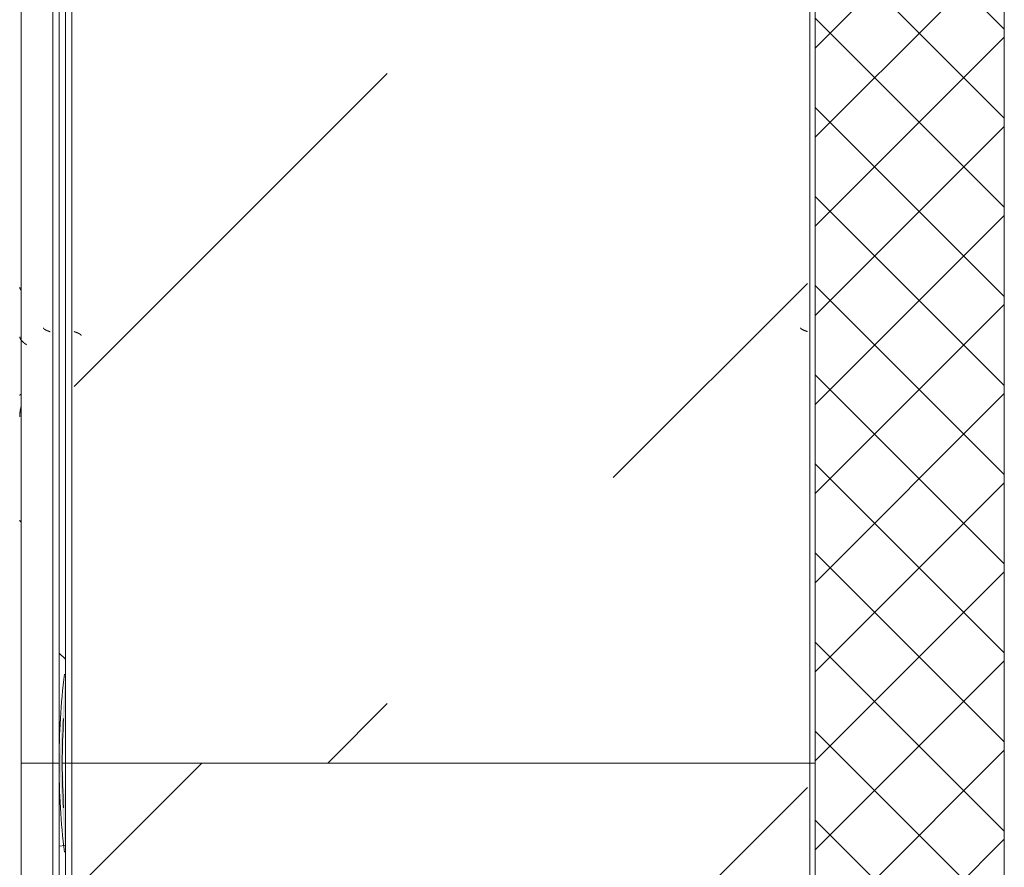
# Model space of a CAD drawing. Header units: millimetres. Extents: x -3267 to 40126, y 29201 to 102288.
# Tile 245 of 256: x 9044 to 9826, y 66796 to 67469. Entities that reach past the tile are written whole.
import ezdxf

# ---------------------------------------------------------------- set-up
doc = ezdxf.new("R2010")
doc.units = ezdxf.units.MM
for name, color, linetype, lineweight in [('A-WALL-____-MCUT', 7, 'Continuous', 9), ('A-WALL-____-PATT', 7, 'Continuous', 9), ('M-EQPM-____-OTLN', 7, 'Continuous', 9)]:
    doc.layers.add(name, color=color, linetype=linetype, lineweight=lineweight)

# ---------------------------------------------------------------- blocks, each defined once
blk = doc.blocks.new('1ЭПК - 1ЭПК-10653673-ВКК_02_К1_З_ЭОМ_кабель_')
at = {"layer": 'M-EQPM-____-OTLN', "true_color": 0xeaeaea}
blk.add_hatch(color=254, dxfattribs=at).paths.add_polyline_path([(-70.62, 595), (-24, 595.8), (0, 597.49), (49.74, 595), (70.62, 595), (0, 600), (-24, 598.3)])
at = {"layer": 'M-EQPM-____-OTLN', "color": 253, "true_color": 0xaaaaaa}
for radius, start, end in [(600, 90.00004, 96.76663), (597.49, 86.60632, 93.39375), (600, 83.23352, 89.99989)]:
    blk.add_arc((0, 0), radius, start, end, dxfattribs=at)
blk = doc.blocks.new('FP_136-ВКК_02_К1_З_ЭОМ_кабель_')
at = {"layer": 'M-EQPM-____-OTLN', "color": 253, "true_color": 0xaaaaaa}
for p, q in [((1600, 630.11), (0, 630.11)), ((191.21, 630.16), (191.13, 630.05)), ((191.29, 630.26), (191.21, 630.16)), ((191.38, 630.36), (191.29, 630.26)), ((191.46, 630.45), (191.38, 630.36)), ((191.54, 630.54), (191.46, 630.45)), ((191.62, 630.62), (191.54, 630.54)), ((191.71, 630.7), (191.62, 630.62)), ((191.79, 630.78), (191.71, 630.7)), ((191.87, 630.85), (191.79, 630.78)), ((191.95, 630.91), (191.87, 630.85)), ((192.04, 630.97), (191.95, 630.91)), ((192.12, 631.02), (192.04, 630.97)), ((192.2, 631.07), (192.12, 631.02)), ((192.28, 631.12), (192.2, 631.07)), ((192.37, 631.16), (192.28, 631.12)), ((192.45, 631.19), (192.37, 631.16)), ((192.53, 631.22), (192.45, 631.19)), ((192.61, 631.24), (192.53, 631.22)), ((192.7, 631.26), (192.61, 631.24)), ((192.78, 631.27), (192.7, 631.26)), ((192.86, 631.27), (192.78, 631.27)), ((274.82, 631.28), (275.04, 631.28)), ((275.04, 631.28), (275.26, 631.27)), ((275.26, 631.27), (275.48, 631.27)), ((275.48, 631.27), (275.69, 631.26)), ((275.69, 631.26), (275.91, 631.25)), ((275.91, 631.25), (276.13, 631.25)), ((276.13, 631.25), (276.35, 631.23)), ((276.35, 631.23), (276.56, 631.22)), ((276.56, 631.22), (276.78, 631.21)), ((276.78, 631.21), (277, 631.19)), ((277, 631.19), (277.22, 631.17)), ((277.22, 631.17), (277.44, 631.15)), ((277.44, 631.15), (277.65, 631.13)), ((277.65, 631.13), (277.87, 631.11)), ((277.87, 631.11), (278.09, 631.08)), ((278.09, 631.08), (278.31, 631.06)), ((278.31, 631.06), (278.52, 631.03)), ((278.52, 631.03), (278.74, 631)), ((278.74, 631), (278.96, 630.97)), ((278.96, 630.97), (279.18, 630.93)), ((279.18, 630.93), (279.39, 630.9)), ((279.39, 630.9), (279.61, 630.86)), ((279.61, 630.86), (279.83, 630.83)), ((279.83, 630.83), (280.05, 630.79)), ((280.05, 630.79), (280.27, 630.75)), ((280.27, 630.75), (280.48, 630.7)), ((280.48, 630.7), (280.7, 630.66)), ((280.7, 630.66), (280.92, 630.61)), ((280.92, 630.61), (281.14, 630.57)), ((281.14, 630.57), (281.35, 630.52)), ((281.35, 630.52), (281.57, 630.47)), ((281.41, 630.34), (281.48, 629.94)), ((281.57, 630.47), (281.79, 630.42)), ((281.79, 630.42), (282.01, 630.37)), ((282.01, 630.37), (282.23, 630.31)), ((282.23, 630.31), (282.44, 630.26)), ((282.44, 630.26), (282.66, 630.2)), ((282.66, 630.2), (282.88, 630.14)), ((282.88, 630.14), (283.1, 630.08)), ((283.1, 630.08), (283.31, 630.02)), ((291.79, 631.28), (291.86, 631.27)), ((291.86, 631.27), (291.93, 631.25)), ((291.93, 631.25), (292.01, 631.22)), ((292.01, 631.22), (292.08, 631.18)), ((292.08, 631.18), (292.15, 631.13)), ((292.15, 631.13), (292.23, 631.06)), ((292.23, 631.06), (292.3, 630.99)), ((292.3, 630.99), (292.37, 630.9)), ((292.37, 630.9), (292.44, 630.8)), ((292.44, 630.8), (292.52, 630.7)), ((292.52, 630.7), (292.59, 630.58)), ((292.59, 630.58), (292.66, 630.45)), ((292.66, 630.45), (292.74, 630.31)), ((292.74, 630.31), (292.81, 630.16)), ((292.81, 630.16), (292.88, 630.01)), ((375.28, 630.12), (375.18, 630.03)), ((375.37, 630.2), (375.28, 630.12)), ((375.46, 630.28), (375.37, 630.2)), ((375.56, 630.36), (375.46, 630.28)), ((375.65, 630.43), (375.56, 630.36)), ((375.74, 630.5), (375.65, 630.43)), ((375.84, 630.57), (375.74, 630.5)), ((375.93, 630.63), (375.84, 630.57)), ((376.03, 630.7), (375.93, 630.63)), ((376.12, 630.76), (376.03, 630.7)), ((376.21, 630.81), (376.12, 630.76)), ((376.31, 630.86), (376.21, 630.81)), ((376.4, 630.91), (376.31, 630.86)), ((376.49, 630.96), (376.4, 630.91)), ((376.59, 631.01), (376.49, 630.96)), ((376.68, 631.05), (376.59, 631.01)), ((376.78, 631.08), (376.68, 631.05)), ((376.87, 631.12), (376.78, 631.08)), ((376.96, 631.15), (376.87, 631.12)), ((377.06, 631.18), (376.96, 631.15)), ((377.15, 631.2), (377.06, 631.18)), ((377.24, 631.22), (377.15, 631.2)), ((377.34, 631.24), (377.24, 631.22)), ((377.43, 631.25), (377.34, 631.24)), ((377.52, 631.26), (377.43, 631.25)), ((377.62, 631.27), (377.52, 631.26)), ((377.71, 631.28), (377.62, 631.27))]:
    blk.add_line(p, q, dxfattribs=at)
blk = doc.blocks.new('ПР_Крышка пояса - Тип 1-V135-ВКК_02_К1_З_ЭОМ_кабель_')
at = {"layer": 'M-EQPM-____-OTLN', "true_color": 0xaaaaaa}
h = blk.add_hatch(dxfattribs=at)
h.set_pattern_fill('FP_64', color=253, style=0, pattern_type=2)
h.set_pattern_definition([(320.116, (-67160, 7884.42), (-31.8804, -362.8687), [38.035, -418.388]), (264.979, (-67160, 7884.4), (382.1136, 70.1924), [30.356, -333.911]), (10.409, (-67162.66, 7854.18), (350.2335, -292.6756), [32.376, -356.132]), (316.302, (-67058.4, 7884.4), (-84.086, -539.927), [57.037, -627.411]), (6.609, (-67065.4, 7839.4), (494.8554, -472.8508), [48.567, -534.241]), (261.148, (-67058.4, 7884.4), (494.8496, -472.857), [45.536, -500.899]), (291.079, (-67083.8, 7833.83), (-204.5313, -301.9806), [37.963, -417.597]), (235.89, (-67083.8, 7833.83), (368.3755, -123.0973), [30.394, -334.332]), (341.523, (-67100.84, 7808.66), (163.8489, -425.0748), [32.367, -356.032]), (307.614, (-67160, 7884.42), (169.11016, -6.15234), [16.721, -313.638, 16.721, -322.758, -335.679]), (307.614, (-67160, 7884.42), (169.11016, -6.15234), [-669.838, 16.721, -318.958]), (277.531, (-67160, 7884.42), (200.36217, -133.088), [16.696, -176.575, 16.696, -305.591, -127.751]), (277.531, (-67160, 7884.42), (200.36217, -133.088), [-515.558, 16.696, -111.055]), (237.393, (-67160, 7997.24), (-11.4573, -270.066), [16.715, -109.913, 16.715, -378.366, -524.242]), (237.393, (-67160, 7997.24), (-11.4573, -270.066), [-521.709, 16.715, -507.527]), (227.382, (-67160, 8047.83), (50.8514, -295.0393), [16.727, -148.004, 16.727, -618.375]), (227.382, (-67160, 8047.83), (50.8514, -295.0393), [-181.458, -245.829, 16.727, -355.819])])
h.paths.add_polyline_path([(0, 600), (0, 600), (84.49, 595), (1600, 595), (1600, 600), (0, 600)])
h.paths.add_polyline_path([(0, 595), (35.28, 595), (0, 597.49)])
at = {"layer": 'M-EQPM-____-OTLN', "color": 253, "true_color": 0xaaaaaa}
for p, q in [((0, 629.98), (0, 630.11)), ((0, 595), (0, 597.49))]:
    blk.add_line(p, q, dxfattribs=at)
blk.add_blockref('FP_136-ВКК_02_К1_З_ЭОМ_кабель_', (0, 0), dxfattribs=at)
blk = doc.blocks.new('FP_138-ВКК_02_К1_З_ЭОМ_кабель_')
at = {"layer": 'M-EQPM-____-OTLN', "color": 253, "true_color": 0xaaaaaa}
blk.add_line((1600, 630.11), (0, 630.11), dxfattribs=at)
blk = doc.blocks.new('ПР_Крышка пояса - Тип 1-V137-ВКК_02_К1_З_ЭОМ_кабель_')
at = {"layer": 'M-EQPM-____-OTLN', "true_color": 0xaaaaaa}
h = blk.add_hatch(dxfattribs=at)
h.set_pattern_fill('FP_65', color=253, style=0, pattern_type=2)
h.set_pattern_definition([(320.116, (-65560, 7884.42), (-31.8804, -362.8687), [38.035, -418.388]), (264.979, (-65560, 7884.4), (382.1136, 70.1924), [30.356, -333.911]), (10.409, (-65562.66, 7854.18), (350.2335, -292.6756), [32.376, -356.132]), (316.302, (-65458.4, 7884.4), (-84.086, -539.927), [57.037, -627.411]), (6.609, (-65465.4, 7839.4), (494.8554, -472.8508), [48.567, -534.241]), (261.148, (-65458.4, 7884.4), (494.8496, -472.857), [45.536, -500.899]), (291.079, (-65483.8, 7833.83), (-204.5313, -301.9806), [37.963, -417.597]), (235.89, (-65483.8, 7833.83), (368.3755, -123.0973), [30.394, -334.332]), (341.523, (-65500.84, 7808.66), (163.8489, -425.0748), [32.367, -356.032]), (307.614, (-65560, 7884.42), (169.11016, -6.15234), [16.721, -313.638, 16.721, -322.758, -335.679]), (307.614, (-65560, 7884.42), (169.11016, -6.15234), [-669.838, 16.721, -318.958]), (277.531, (-65560, 7884.42), (200.36217, -133.088), [16.696, -176.575, 16.696, -305.591, -127.751]), (277.531, (-65560, 7884.42), (200.36217, -133.088), [-515.558, 16.696, -111.055]), (237.393, (-65560, 7997.24), (-11.4573, -270.066), [16.715, -109.913, 16.715, -378.366, -524.242]), (237.393, (-65560, 7997.24), (-11.4573, -270.066), [-521.709, 16.715, -507.527]), (227.382, (-65560, 8047.83), (50.8514, -295.0393), [16.727, -148.004, 16.727, -618.375]), (227.382, (-65560, 8047.83), (50.8514, -295.0393), [-181.458, -245.829, 16.727, -355.819])])
h.paths.add_polyline_path([(0, 595), (1529.38, 595), (1599.97, 600), (0, 600)])
h.paths.add_polyline_path([(1564.73, 595), (1600, 595), (1600, 597.49)])
at = {"layer": 'M-EQPM-____-OTLN', "color": 253, "true_color": 0xaaaaaa}
for p, q in [((1600, 630.11), (1600, 629.98)), ((1600, 597.49), (1600, 595))]:
    blk.add_line(p, q, dxfattribs=at)
blk.add_blockref('FP_138-ВКК_02_К1_З_ЭОМ_кабель_', (0, 0), dxfattribs=at)
blk = doc.blocks.new('FP_554-ВКК_02_К1_З_ЭОМ_кабель_')
at = {"layer": 'M-EQPM-____-OTLN', "color": 7, "true_color": 0xffffff}
for p, q in [((1141.71, 586.03), (1141.66, 585.91)), ((1141.76, 586.16), (1141.71, 586.03)), ((1141.81, 586.29), (1141.76, 586.16)), ((1141.85, 586.41), (1141.81, 586.29)), ((1141.9, 586.54), (1141.85, 586.41)), ((1141.95, 586.67), (1141.9, 586.54)), ((1142, 586.8), (1141.95, 586.67)), ((1142.05, 586.93), (1142, 586.8)), ((1142.1, 587.07), (1142.05, 586.93)), ((1142.15, 587.2), (1142.1, 587.07)), ((1142.19, 587.33), (1142.15, 587.2)), ((1142.24, 587.46), (1142.19, 587.33)), ((1142.29, 587.6), (1142.24, 587.46)), ((1142.34, 587.73), (1142.29, 587.6)), ((1142.39, 587.87), (1142.34, 587.73)), ((1142.44, 588), (1142.39, 587.87)), ((1139.39, 582.49), (1139.34, 582.49)), ((1139.44, 582.5), (1139.39, 582.49)), ((1139.48, 582.51), (1139.44, 582.5)), ((1139.53, 582.52), (1139.48, 582.51)), ((1139.58, 582.54), (1139.53, 582.52)), ((1139.62, 582.56), (1139.58, 582.54)), ((1139.67, 582.58), (1139.62, 582.56)), ((1139.72, 582.61), (1139.67, 582.58)), ((1139.77, 582.64), (1139.72, 582.61)), ((1139.81, 582.67), (1139.77, 582.64)), ((1139.86, 582.7), (1139.81, 582.67)), ((1139.91, 582.74), (1139.86, 582.7)), ((1139.95, 582.78), (1139.91, 582.74)), ((1140, 582.82), (1139.95, 582.78)), ((1140.06, 582.88), (1140.01, 582.83)), ((1140.1, 582.93), (1140.06, 582.88)), ((1140.15, 582.98), (1140.1, 582.93)), ((1140.2, 583.04), (1140.15, 582.98)), ((1140.25, 583.1), (1140.2, 583.04)), ((1140.3, 583.17), (1140.25, 583.1)), ((1140.35, 583.23), (1140.3, 583.17)), ((1140.4, 583.3), (1140.35, 583.23)), ((1140.44, 583.37), (1140.4, 583.3)), ((1140.49, 583.45), (1140.44, 583.37)), ((1140.54, 583.52), (1140.49, 583.45)), ((1140.59, 583.6), (1140.54, 583.52)), ((1140.64, 583.68), (1140.59, 583.6)), ((1140.69, 583.77), (1140.64, 583.68)), ((1140.74, 583.86), (1140.69, 583.77)), ((1140.78, 583.95), (1140.74, 583.86)), ((1140.83, 584.04), (1140.78, 583.95)), ((1140.88, 584.13), (1140.83, 584.04)), ((1140.93, 584.23), (1140.88, 584.13)), ((1140.98, 584.33), (1140.93, 584.23)), ((1141.03, 584.43), (1140.98, 584.33)), ((1141.08, 584.53), (1141.03, 584.43)), ((1141.12, 584.64), (1141.08, 584.53)), ((1141.17, 584.74), (1141.12, 584.64)), ((1141.22, 584.85), (1141.17, 584.74)), ((1141.27, 584.96), (1141.22, 584.85)), ((1141.32, 585.08), (1141.27, 584.96)), ((1141.37, 585.19), (1141.32, 585.08)), ((1141.42, 585.31), (1141.37, 585.19)), ((1141.46, 585.42), (1141.42, 585.31)), ((1141.51, 585.54), (1141.46, 585.42)), ((1141.56, 585.66), (1141.51, 585.54)), ((1141.61, 585.79), (1141.56, 585.66)), ((1141.66, 585.91), (1141.61, 585.79))]:
    blk.add_line(p, q, dxfattribs=at)
blk = doc.blocks.new('FP_555-ВКК_02_К1_З_ЭОМ_кабель_')
at = {"layer": 'M-EQPM-____-OTLN', "color": 7, "true_color": 0xffffff}
for p, q in [((1143.07, 7.86), (1143.02, 7.73)), ((1143.12, 7.99), (1143.07, 7.86)), ((1143.17, 8.11), (1143.12, 7.99)), ((1143.22, 8.24), (1143.17, 8.11)), ((1143.27, 8.37), (1143.22, 8.24)), ((1143.32, 8.49), (1143.27, 8.37)), ((1143.37, 8.61), (1143.32, 8.49)), ((1143.42, 8.74), (1143.37, 8.61)), ((1143.47, 8.86), (1143.42, 8.74)), ((1143.52, 8.97), (1143.47, 8.86)), ((1143.56, 9.09), (1143.52, 8.97)), ((1143.61, 9.21), (1143.56, 9.09)), ((1143.66, 9.32), (1143.61, 9.21)), ((1143.71, 9.43), (1143.66, 9.32)), ((1143.76, 9.54), (1143.71, 9.43)), ((1143.81, 9.65), (1143.76, 9.54)), ((1143.86, 9.75), (1143.81, 9.65)), ((1143.91, 9.86), (1143.86, 9.75)), ((1143.96, 9.96), (1143.91, 9.86)), ((1144.01, 10.06), (1143.96, 9.96)), ((1144.06, 10.16), (1144.01, 10.06)), ((1144.1, 10.25), (1144.06, 10.16)), ((1144.15, 10.34), (1144.1, 10.25)), ((1144.2, 10.43), (1144.15, 10.34)), ((1144.25, 10.52), (1144.2, 10.43)), ((1144.3, 10.6), (1144.25, 10.52)), ((1144.35, 10.69), (1144.3, 10.6)), ((1144.4, 10.76), (1144.35, 10.69)), ((1144.45, 10.84), (1144.4, 10.76)), ((1144.5, 10.91), (1144.45, 10.84)), ((1144.55, 10.99), (1144.5, 10.91)), ((1144.6, 11.05), (1144.55, 10.99)), ((1144.64, 11.12), (1144.6, 11.05)), ((1144.69, 11.18), (1144.64, 11.12)), ((1144.74, 11.24), (1144.69, 11.18)), ((1144.79, 11.3), (1144.74, 11.24)), ((1144.84, 11.35), (1144.79, 11.3)), ((1144.89, 11.4), (1144.84, 11.35)), ((1144.94, 11.45), (1144.89, 11.4)), ((1144.99, 11.49), (1144.94, 11.45)), ((1145.04, 11.53), (1144.99, 11.49)), ((1145.09, 11.57), (1145.04, 11.53)), ((1145.14, 11.61), (1145.09, 11.57)), ((1145.18, 11.64), (1145.14, 11.61)), ((1145.23, 11.66), (1145.18, 11.64)), ((1145.28, 11.69), (1145.23, 11.66)), ((1145.33, 11.71), (1145.28, 11.69)), ((1145.38, 11.73), (1145.33, 11.71)), ((1145.43, 11.74), (1145.38, 11.73)), ((1145.48, 11.76), (1145.43, 11.74)), ((1145.53, 11.76), (1145.48, 11.76)), ((1145.58, 11.77), (1145.53, 11.76)), ((1142.53, 6.39), (1142.48, 6.26)), ((1142.58, 6.53), (1142.53, 6.39)), ((1142.63, 6.66), (1142.58, 6.53)), ((1142.68, 6.8), (1142.63, 6.66)), ((1142.73, 6.93), (1142.68, 6.8)), ((1142.78, 7.07), (1142.73, 6.93)), ((1142.83, 7.2), (1142.78, 7.07)), ((1142.88, 7.33), (1142.83, 7.2)), ((1142.93, 7.46), (1142.88, 7.33)), ((1142.98, 7.6), (1142.93, 7.46)), ((1143.02, 7.73), (1142.98, 7.6))]:
    blk.add_line(p, q, dxfattribs=at)
blk = doc.blocks.new('ПР_Низ пояс - Тип 1-V553-ВКК_02_К1_З_ЭОМ_кабель_')
at = {"layer": 'M-EQPM-____-OTLN', "true_color": 0xffffff}
h = blk.add_hatch(dxfattribs=at)
h.set_pattern_fill('FP_223', style=0, pattern_type=2)
h.set_pattern_definition([(135, (-65860, 6950), (-1000, 1e-13), [50, -1364.214]), (135, (-65360, 6950), (-1000, 1e-13), [50, -1364.214]), (135, (-65360, 7450), (-1000, 1e-13), [50, -1364.214]), (135, (-66074.64, 7664.64), (-1000, 1e-13), [403.55, -1010.664]), (135, (-65574.64, 7664.64), (-1000, 1e-13), [403.55, -1010.664]), (135, (-66074.64, 7164.64), (-1000, 1e-13), [403.55, -1010.664]), (135, (-65574.64, 7164.64), (-1000, 1e-13), [453.55, -960.664])])
h.paths.add_polyline_path([(800, 6.26), (2400, 6.26), (2400, 588), (800, 588), (800, 19.98)])
at = {"layer": 'M-EQPM-____-OTLN', "color": 253, "true_color": 0xaaaaaa}
for p, q in [((800, 590), (800, 595)), ((800, 595), (2400, 595)), ((800, 588), (800, 590)), ((800, 590), (2400, 590)), ((800, 6.26), (800, 588)), ((800, 4.26), (800, 6.26)), ((800, 0), (800, 4.26)), ((800, 4.26), (2400, 4.26)), ((800, 0), (2400, 0))]:
    blk.add_line(p, q, dxfattribs=at)
for name in ['FP_554-ВКК_02_К1_З_ЭОМ_кабель_', 'FP_555-ВКК_02_К1_З_ЭОМ_кабель_']:
    blk.add_blockref(name, (0, 0), dxfattribs=at)
blk = doc.blocks.new('FP_557-ВКК_02_К1_З_ЭОМ_кабель_')
at = {"layer": 'M-EQPM-____-OTLN', "color": 7, "true_color": 0xffffff}
for p, q in [((343.25, 609.48), (343.2, 609.36)), ((343.3, 609.6), (343.25, 609.48)), ((343.35, 609.72), (343.3, 609.6)), ((343.4, 609.83), (343.35, 609.72)), ((343.45, 609.95), (343.4, 609.83)), ((343.5, 610.06), (343.45, 609.95)), ((343.55, 610.18), (343.5, 610.06)), ((343.6, 610.28), (343.55, 610.18)), ((343.65, 610.39), (343.6, 610.28)), ((343.69, 610.5), (343.65, 610.39)), ((343.74, 610.6), (343.69, 610.5)), ((343.79, 610.7), (343.74, 610.6)), ((343.84, 610.8), (343.79, 610.7)), ((343.89, 610.9), (343.84, 610.8)), ((343.94, 610.99), (343.89, 610.9)), ((343.99, 611.09), (343.94, 610.99)), ((344.04, 611.18), (343.99, 611.09)), ((344.09, 611.26), (344.04, 611.18)), ((344.14, 611.35), (344.09, 611.26)), ((344.19, 611.43), (344.14, 611.35)), ((344.23, 611.51), (344.19, 611.43)), ((344.28, 611.58), (344.23, 611.51)), ((344.33, 611.66), (344.28, 611.58)), ((344.38, 611.73), (344.33, 611.66)), ((344.43, 611.8), (344.38, 611.73)), ((344.48, 611.86), (344.43, 611.8)), ((344.53, 611.93), (344.48, 611.86)), ((344.58, 611.98), (344.53, 611.93)), ((344.63, 612.04), (344.58, 611.98)), ((344.68, 612.09), (344.63, 612.04)), ((344.73, 612.14), (344.68, 612.09)), ((344.77, 612.19), (344.73, 612.14)), ((344.82, 612.24), (344.77, 612.19)), ((344.87, 612.28), (344.82, 612.24)), ((344.92, 612.31), (344.87, 612.28)), ((344.97, 612.35), (344.92, 612.31)), ((345.02, 612.38), (344.97, 612.35)), ((345.07, 612.41), (345.02, 612.38)), ((345.12, 612.43), (345.07, 612.41)), ((345.17, 612.45), (345.12, 612.43)), ((345.22, 612.47), (345.17, 612.45)), ((345.27, 612.49), (345.22, 612.47)), ((345.31, 612.5), (345.27, 612.49)), ((345.36, 612.51), (345.31, 612.5)), ((345.41, 612.51), (345.36, 612.51)), ((342.37, 607.14), (342.32, 607)), ((342.42, 607.27), (342.37, 607.14)), ((342.47, 607.41), (342.42, 607.27)), ((342.52, 607.54), (342.47, 607.41)), ((342.57, 607.67), (342.52, 607.54)), ((342.61, 607.81), (342.57, 607.67)), ((342.66, 607.94), (342.61, 607.81)), ((342.71, 608.08), (342.66, 607.94)), ((342.76, 608.21), (342.71, 608.08)), ((342.81, 608.34), (342.76, 608.21)), ((342.86, 608.47), (342.81, 608.34)), ((342.91, 608.6), (342.86, 608.47)), ((342.96, 608.73), (342.91, 608.6)), ((343.01, 608.86), (342.96, 608.73)), ((343.06, 608.98), (343.01, 608.86)), ((343.11, 609.11), (343.06, 608.98)), ((343.15, 609.23), (343.11, 609.11)), ((343.2, 609.36), (343.15, 609.23))]:
    blk.add_line(p, q, dxfattribs=at)
blk = doc.blocks.new('FP_558-ВКК_02_К1_З_ЭОМ_кабель_')
at = {"layer": 'M-EQPM-____-OTLN', "color": 7, "true_color": 0xffffff}
for p, q in [((332.17, 626.13), (332.07, 626)), ((332.27, 626.25), (332.17, 626.13)), ((332.37, 626.38), (332.27, 626.25)), ((332.46, 626.5), (332.37, 626.38)), ((332.56, 626.63), (332.46, 626.5)), ((332.66, 626.75), (332.56, 626.63)), ((332.75, 626.88), (332.66, 626.75)), ((332.85, 627), (332.75, 626.88)), ((332.95, 627.13), (332.85, 627)), ((333.05, 627.25), (332.95, 627.13)), ((333.14, 627.37), (333.05, 627.25)), ((333.24, 627.49), (333.14, 627.37)), ((333.34, 627.61), (333.24, 627.49)), ((333.44, 627.73), (333.34, 627.61)), ((333.53, 627.85), (333.44, 627.73)), ((333.63, 627.96), (333.53, 627.85)), ((333.73, 628.08), (333.63, 627.96)), ((333.83, 628.19), (333.73, 628.08)), ((333.92, 628.31), (333.83, 628.19)), ((334.02, 628.42), (333.92, 628.31)), ((334.12, 628.53), (334.02, 628.42)), ((334.22, 628.64), (334.12, 628.53)), ((334.31, 628.75), (334.22, 628.64)), ((334.41, 628.85), (334.31, 628.75)), ((334.51, 628.95), (334.41, 628.85)), ((334.6, 629.06), (334.51, 628.95)), ((334.7, 629.16), (334.6, 629.06)), ((334.8, 629.26), (334.7, 629.16)), ((334.9, 629.35), (334.8, 629.26)), ((334.99, 629.45), (334.9, 629.35)), ((335.09, 629.54), (334.99, 629.45)), ((335.19, 629.63), (335.09, 629.54)), ((335.29, 629.72), (335.19, 629.63)), ((335.38, 629.81), (335.29, 629.72)), ((335.48, 629.89), (335.38, 629.81)), ((335.58, 629.97), (335.48, 629.89)), ((335.68, 630.05), (335.58, 629.97)), ((335.77, 630.13), (335.68, 630.05)), ((335.87, 630.2), (335.77, 630.13)), ((335.97, 630.27), (335.87, 630.2)), ((336.06, 630.34), (335.97, 630.27)), ((336.16, 630.41), (336.06, 630.34)), ((336.26, 630.47), (336.16, 630.41)), ((336.36, 630.54), (336.26, 630.47)), ((336.45, 630.59), (336.36, 630.54)), ((336.55, 630.65), (336.45, 630.59)), ((336.65, 630.7), (336.55, 630.65)), ((336.75, 630.75), (336.65, 630.7)), ((336.84, 630.8), (336.75, 630.75)), ((336.94, 630.85), (336.84, 630.8)), ((337.04, 630.89), (336.94, 630.85)), ((337.14, 630.93), (337.04, 630.89)), ((337.23, 630.96), (337.14, 630.93)), ((337.33, 631), (337.23, 630.96)), ((337.43, 631.03), (337.33, 631)), ((337.53, 631.06), (337.43, 631.03)), ((337.62, 631.08), (337.53, 631.06)), ((337.72, 631.1), (337.62, 631.08)), ((337.82, 631.12), (337.72, 631.1)), ((337.91, 631.14), (337.82, 631.12)), ((338.01, 631.15), (337.91, 631.14)), ((338.11, 631.16), (338.01, 631.15)), ((338.21, 631.16), (338.11, 631.16))]:
    blk.add_line(p, q, dxfattribs=at)
blk = doc.blocks.new('ПР_Перед пояса - Тип 1-V556-ВКК_02_К1_З_ЭОМ_кабель_')
at = {"layer": 'M-EQPM-____-OTLN', "color": 253, "true_color": 0xaaaaaa}
for p, q in [((0, 626), (0, 630)), ((0, 630), (1600, 630)), ((0, 607), (0, 626)), ((0, 605), (0, 607)), ((0, 600), (0, 605)), ((0, 605), (1600, 605)), ((0, 600), (1600, 600))]:
    blk.add_line(p, q, dxfattribs=at)
for name in ['FP_558-ВКК_02_К1_З_ЭОМ_кабель_', 'FP_557-ВКК_02_К1_З_ЭОМ_кабель_']:
    blk.add_blockref(name, (0, 0), dxfattribs=at)
blk = doc.blocks.new('ПР_Низ пояс - Тип 1-V559-ВКК_02_К1_З_ЭОМ_кабель_')
at = {"layer": 'M-EQPM-____-OTLN', "true_color": 0xffffff}
h = blk.add_hatch(dxfattribs=at)
h.set_pattern_fill('FP_224', style=0, pattern_type=2)
h.set_pattern_definition([(135, (-64260, 6950), (-1000, 1e-13), [50, -1364.214]), (135, (-63760, 6950), (-1000, 1e-13), [50, -1364.214]), (135, (-63760, 7450), (-1000, 1e-13), [50, -1364.214]), (135, (-64474.64, 7664.64), (-1000, 1e-13), [403.55, -1010.664]), (135, (-63974.64, 7664.64), (-1000, 1e-13), [403.55, -1010.664]), (135, (-64474.64, 7164.64), (-1000, 1e-13), [403.55, -1010.664]), (135, (-63974.64, 7164.64), (-1000, 1e-13), [453.55, -960.664])])
h.paths.add_polyline_path([(800, 6.26), (2400, 6.26), (2400, 588), (800, 588), (800, 19.98)])
at = {"layer": 'M-EQPM-____-OTLN', "color": 253, "true_color": 0xaaaaaa}
for p, q in [((800, 595), (2400, 595)), ((2400, 595), (2400, 590)), ((800, 590), (2400, 590)), ((2400, 590), (2400, 588)), ((2400, 588), (2400, 6.26)), ((800, 4.26), (2400, 4.26)), ((800, 0), (2400, 0)), ((2400, 6.26), (2400, 4.26)), ((2400, 4.26), (2400, 0))]:
    blk.add_line(p, q, dxfattribs=at)
blk = doc.blocks.new('ПР_Перед пояса - Тип 1-V562-ВКК_02_К1_З_ЭОМ_кабель_')
at = {"layer": 'M-EQPM-____-OTLN', "color": 253, "true_color": 0xaaaaaa}
for p, q in [((0, 630), (1600, 630)), ((1600, 630), (1600, 626)), ((1600, 626), (1600, 607)), ((0, 605), (1600, 605)), ((1600, 607), (1600, 605)), ((1600, 605), (1600, 600)), ((0, 600), (1600, 600))]:
    blk.add_line(p, q, dxfattribs=at)
blk = doc.blocks.new('Наметкина 10_РД_АРФ_К1_R21_rvt-1-ВКК_02_К1_З_ЭОМ_кабель_')
at = {"layer": 'A-WALL-____-PATT', "true_color": 0xaaaaaa}
h = blk.add_hatch(dxfattribs=at)
h.set_pattern_fill('FP_35', color=253, style=0, pattern_type=2)
h.set_pattern_definition([(45, (0, 0), (-35.35534, 35.35534), []), (135, (0, 0), (-35.35534, -35.35534), [])])
h.paths.add_polyline_path([(8100, 41125), (8100, 42159.68), (7950, 42159.68), (7950, 41125), (8080.3, 41125)])
h.paths.add_polyline_path([(7950, 44259.98), (8100, 44259.98), (8100, 45459.98), (7950, 45459.98), (7950, 44262.55)])
h.paths.add_polyline_path([(8100, 47459.98), (8100, 48659.98), (7950, 48659.98), (7950, 47459.98), (8080.3, 47459.98)])
h.paths.add_polyline_path([(8100, 50659.98), (8100, 51859.98), (7950, 51859.98), (7950, 50659.98), (8080.3, 50659.98)])
h.paths.add_polyline_path([(7950, 53759.98), (8100, 53759.98), (8100, 54959.98), (7950, 54959.98), (7950, 53762.55)])
h.paths.add_polyline_path([(8080.3, 56959.98), (8100, 56959.98), (8100, 58159.98), (7950, 58159.98), (7950, 56959.98)])
h.paths.add_polyline_path([(8100, 60159.98), (8100, 61359.98), (7950, 61359.98), (7950, 60159.98), (8080.3, 60159.98)])
h.paths.add_polyline_path([(7950, 63360), (8100, 63360), (8100, 64560), (7950, 64560), (7950, 63362.55)])
h.paths.add_polyline_path([(8080.3, 66560), (8100, 66560), (8100, 67760), (7950, 67760), (7950, 66560)])
h.paths.add_polyline_path([(7950, 69760), (8100, 69760), (8100, 70960), (7950, 70960), (7950, 69762.55)])
h.paths.add_polyline_path([(7950, 72960), (8100, 72960), (8100, 74160), (7950, 74160), (7950, 72962.55)])
h.paths.add_polyline_path([(8080.3, 76160), (8100, 76160), (8100, 77370), (7950, 77370), (7950, 76160)])
h.paths.add_polyline_path([(8080.3, 79660), (8100, 79660), (8100, 80600), (7950, 80600), (7950, 79660)])
at = {"layer": 'A-WALL-____-MCUT', "color": 253, "true_color": 0xaaaaaa}
blk.add_line((8100, 66560), (8100, 67760), dxfattribs=at)
at = {"layer": 'M-EQPM-____-OTLN', "color": 253, "lineweight": 9, "true_color": 0xaaaaaa, "rotation": 89.99999999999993}
for name, p in [('ПР_Крышка пояса - Тип 1-V135-ВКК_02_К1_З_ЭОМ_кабель_', (7950, 67160)), ('ПР_Перед пояса - Тип 1-V556-ВКК_02_К1_З_ЭОМ_кабель_', (7950, 67160)), ('ПР_Низ пояс - Тип 1-V553-ВКК_02_К1_З_ЭОМ_кабель_', (7950, 66360)), ('1ЭПК - 1ЭПК-10653673-ВКК_02_К1_З_ЭОМ_кабель_', (7950, 67160)), ('ПР_Крышка пояса - Тип 1-V137-ВКК_02_К1_З_ЭОМ_кабель_', (7950, 65560)), ('ПР_Перед пояса - Тип 1-V562-ВКК_02_К1_З_ЭОМ_кабель_', (7950, 65560)), ('ПР_Низ пояс - Тип 1-V559-ВКК_02_К1_З_ЭОМ_кабель_', (7950, 64760))]:
    blk.add_blockref(name, p, dxfattribs=at)

msp = doc.modelspace()

# ---------------------------------------------------------------- block references
at = {"lineweight": 5}
msp.add_blockref('Наметкина 10_РД_АРФ_К1_R21_rvt-1-ВКК_02_К1_З_ЭОМ_кабель_', (1725.58, -281.28), dxfattribs=at)

doc.saveas('drawing.dxf')
